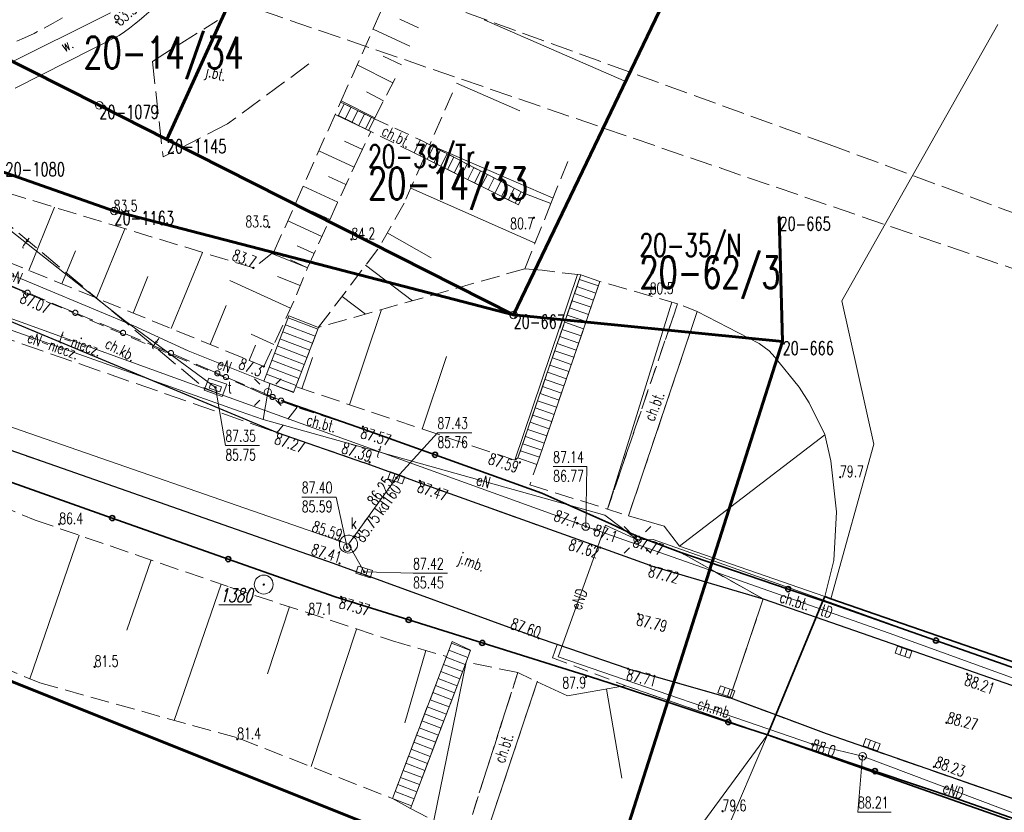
# Model space of a CAD drawing. Header units: metres. Extents: x 7505752 to 7507120, y 5839999 to 5840598.
# Tile 8 of 35: x 7506075 to 7506140, y 5840383 to 5840436. Entities that reach past the tile are written whole.
import ezdxf
from ezdxf.enums import TextEntityAlignment as Align

# ---------------------------------------------------------------- set-up
doc = ezdxf.new("R2010")
doc.units = ezdxf.units.M
doc.header["$MEASUREMENT"] = 0
for name, pattern in [('2_1', [0]), ('2_14', [1, -1]), ('2_OTKC', [1.5, 1, -0.5]), ('2_OTKJ', [2, 1.5, -0.5]), ('2_OTKK', [0]), ('2_OTKM', [0]), ('2_OTKR', [0]), ('2_OTKS', [0]), ('2_OTKSG', [0]), ('2_OTRK', [1.75, 1.25, -0.5]), ('2_OTRKG', [1.75, 1.25, -0.5]), ('2_OTRU', [0]), ('2_OTRUG', [0]), ('2_OTWP', [0]), ('4_SUEP_A', [0]), ('4_SUKP', [0]), ('4_SUPK', [0]), ('4_SUPP_P', [2, 1.5, -0.5]), ('4_SUTP_A', [0]), ('GDE', [0]), ('GUZ', [1, 0.5, -0.5])]:
    doc.linetypes.add(name, pattern=pattern)
doc.layers.get('0').update_dxf_attribs({"color": 250, "linetype": 'CONTINUOUS', "lineweight": 100})
for name, color, linetype, lineweight in [('Dzialki', 7, 'GDE', 18), ('Numery_dzialek', 7, 'CONTINUOUS', 20), ('Numery_punktow', 7, 'CONTINUOUS', 9), ('OTK_E_T_0', 7, 'CONTINUOUS', 0), ('OTK_E_T_1', 7, 'CONTINUOUS', 0), ('OTK_E_T_4', 7, 'CONTINUOUS', 0), ('OTK_L_0', 7, '2_OTKJ', 18), ('OTK_L_1', 7, '2_OTKK', 25), ('OTK_L_11', 7, 'CONTINUOUS', 18), ('OTK_L_2', 7, '2_OTKC', 18), ('OTK_L_5', 7, 'CONTINUOUS', 18), ('OTK_L_6', 7, '2_OTKS', 18), ('OTK_L_7', 7, '2_OTKM', 35), ('OTO_L_0', 7, 'CONTINUOUS', 35), ('OTR_L_0', 7, '2_OTRU', 18), ('OTR_L_1', 7, '2_OTRK', 18), ('OTR_T_0', 7, 'CONTINUOUS', 18), ('OTR_T_1', 7, 'CONTINUOUS', 18), ('Punkty', 7, 'CONTINUOUS', 18), ('SUE_T_3', 7, 'CONTINUOUS', 18), ('SUEP_E_T_0', 1, 'CONTINUOUS', 0), ('SUEP_L_0', 1, '4_SUEP_A', 18), ('SUER_T_0', 1, 'CONTINUOUS', 18), ('SUP_E_T_1', 7, 'CONTINUOUS', 0), ('SUP_L_1', 7, '4_SUPK', 18), ('SUP_T_0', 7, 'CONTINUOUS', 18), ('SUP_T_4', 7, 'CONTINUOUS', 18), ('SZNPS_T_0', 4, 'CONTINUOUS', 18)]:
    doc.layers.add(name, color=color, linetype=linetype, lineweight=lineweight)
for name, color, linetype, lineweight, true_color in [('Numery_uzytkow', 7, 'CONTINUOUS', 15, 0x008000), ('OTW_L_0', 7, '2_OTWP', 18, 0x59d9ff), ('P_SUGP_L_0', 7, '4_SUPP_P', 18, 0xbfbf00), ('P_SUTP_L_0', 7, '4_SUPP_P', 18, 0xff9100), ('SUK_T_1', 7, 'CONTINUOUS', 18, 0x803300), ('SUKP_E_T_0', 7, 'CONTINUOUS', 0, 0x803300), ('SUKP_L_0', 7, '4_SUKP', 18, 0x803300), ('SUKR_T_0', 7, 'CONTINUOUS', 18, 0x803300), ('SUTP_E_T_0', 7, 'CONTINUOUS', 0, 0xff9100), ('SUTP_L_0', 7, '4_SUTP_A', 18, 0xff9100), ('SUTR_T_0', 7, 'CONTINUOUS', 18, 0xff9100), ('SZNPS_T_3', 7, 'CONTINUOUS', 18, 0xff2bff), ('Uzytki', 7, 'GUZ', 18, 0x008000)]:
    doc.layers.add(name, color=color, linetype=linetype, lineweight=lineweight, true_color=true_color)
doc.styles.get("Standard").update_dxf_attribs({"font": 'Simplex.SHX', "width": 0.75})

# ---------------------------------------------------------------- blocks, each defined once
blk = doc.blocks.new('GRO')
at = {"linetype": 'Continuous'}
blk.add_circle((0, 0), 0.045, dxfattribs=at)
blk = doc.blocks.new('GRT')
at = {"linetype": 'Continuous'}
blk.add_circle((0, 0), 0.25, dxfattribs=at)
blk = doc.blocks.new('2_OTRN')
at = {"linetype": 'Continuous'}
blk.add_circle((0, 0), 0.045, dxfattribs=at)
blk = doc.blocks.new('2_OTRS')
at = {"linetype": 'Continuous'}
blk.add_circle((0, 0), 0.045, dxfattribs=at)
blk = doc.blocks.new('4_SUEO_W')
at = {"linetype": 'Continuous'}
for p, q in [((-0.53035, 0.53035), (-0.8839, 0.8839)), ((0.53035, 0.53035), (0.8839, 0.8839)), ((-0.53035, -0.53035), (-0.8839, -0.8839)), ((0.53035, -0.53035), (0.8839, -0.8839))]:
    blk.add_line(p, q, dxfattribs=at)
blk.add_circle((0, 0), 0.025, dxfattribs=at)
blk = doc.blocks.new('4_SUPP')
at = {"linetype": 'Continuous'}
blk.add_circle((0, 0), 0.25, dxfattribs=at)
blk = doc.blocks.new('4_SUPS')
at = {"linetype": 'Continuous'}
blk.add_circle((0, 0), 0.0625, dxfattribs=at)
blk = doc.blocks.new('4_SUKK')
at = {"linetype": 'Continuous'}
for p, q in [((-0.5, -0.25), (-0.5, 0.25)), ((-0.5, 0.25), (0.5, 0.25)), ((-0.175, 0.25), (-0.175, -0.25)), ((0.175, 0.25), (0.175, -0.25)), ((0.5, 0.25), (0.5, -0.25)), ((0.5, -0.25), (-0.5, -0.25))]:
    blk.add_line(p, q, dxfattribs=at)
blk = doc.blocks.new('4_SUPK')
at = {"linetype": 'Continuous'}
blk.add_circle((0, 0), 0.25, dxfattribs=at)
blk = doc.blocks.new('4_SUPW')
at = {"linetype": 'Continuous'}
blk.add_circle((0, 0), 0.25, dxfattribs=at)
blk = doc.blocks.new('4_SUPW_B')
at = {"linetype": 'Continuous'}
for p, q in [((0.375, 0.175), (-0.375, 0.175)), ((-0.375, 0.175), (-0.375, -0.175)), ((0.375, -0.175), (0.375, 0.175)), ((-0.375, -0.175), (0.375, -0.175))]:
    blk.add_line(p, q, dxfattribs=at)
blk = doc.blocks.new('OSP')
at = {"linetype": 'Continuous'}
for radius in [0.625, 0.045]:
    blk.add_circle((0, 0), radius, dxfattribs=at)

msp = doc.modelspace()

# ---------------------------------------------------------------- linework, layer by layer
at = {"layer": 'Dzialki', "color": 3, "lineweight": 60}
for p, q in [((7506166.37, 5840539.39), (7506107.43, 5840416.36)), ((7506101.93, 5840466.2), (7506084.5, 5840427.97)), ((7505968.28, 5840462.83), (7506081.03, 5840423.23)), ((7506106.97, 5840379.02), (7505946.58, 5840443.14)), ((7506069.32, 5840435.66), (7506080.03, 5840430.23)), ((7506080.03, 5840430.23), (7506084.5, 5840427.97)), ((7506084.5, 5840427.97), (7506107.43, 5840416.36)), ((7506081.03, 5840423.23), (7506107.43, 5840416.36)), ((7506125.01, 5840422.84), (7506125.22, 5840414.61)), ((7506107.43, 5840416.36), (7506125.22, 5840414.61)), ((7506125.22, 5840414.61), (7506113.37, 5840377.4))]:
    msp.add_line(p, q, dxfattribs=at)
at = {"layer": 'OTK_L_0', "linetype": '2_OTKJ'}
for p, q in [((7506083.547, 5840433.14), (7506087.859, 5840435.84)), ((7506083.547, 5840433.14), (7506084.252, 5840426.813)), ((7506093.9, 5840432.972), (7506088.517, 5840429.004)), ((7506091.8, 5840408.57), (7506041.97, 5840429.41)), ((7506088.517, 5840429.004), (7506084.252, 5840426.813)), ((7506040.91, 5840426.29), (7506091.8, 5840408.57)), ((7506095.521, 5840399.918), (7506066.065, 5840410.234)), ((7506097.514, 5840406.603), (7506091.8, 5840408.57)), ((7506100.843, 5840405.376), (7506097.514, 5840406.603)), ((7506113.166, 5840400.962), (7506100.843, 5840405.376)), ((7506116.465, 5840399.785), (7506113.166, 5840400.962)), ((7506109.087, 5840394.963), (7506095.521, 5840399.918)), ((7506116.465, 5840399.785), (7506123.941, 5840397.567)), ((7506121.737, 5840391.021), (7506123.941, 5840397.567)), ((7506123.941, 5840397.567), (7506127.442, 5840396.35)), ((7506127.442, 5840396.35), (7506124.77, 5840389.888)), ((7506127.442, 5840396.35), (7506146.129, 5840389.851)), ((7506110.311, 5840394.546), (7506109.087, 5840394.963)), ((7506115.012, 5840392.944), (7506110.311, 5840394.546)), ((7506115.012, 5840392.944), (7506121.737, 5840391.021)), ((7506124.77, 5840389.888), (7506121.737, 5840391.021)), ((7506128.125, 5840388.635), (7506124.77, 5840389.888)), ((7506153.129, 5840379.919), (7506128.125, 5840388.635))]:
    msp.add_line(p, q, dxfattribs=at)
at = {"layer": 'OTK_L_0', "linetype": '2_14'}
msp.add_line((7506123.941, 5840397.567), (7506121.737, 5840391.021), dxfattribs=at)
at = {"layer": 'OTK_L_0', "linetype": '2_OTKJ'}
msp.add_arc((7506066.379, 5840454.075), 21.25, 271.16287, 301.87478, dxfattribs=at)
at = {"layer": 'OTK_L_1', "linetype": '2_OTKK'}
for p, q in [((7506041.97, 5840429.41), (7506091.8, 5840408.57)), ((7506095.521, 5840399.918), (7506066.065, 5840410.234)), ((7506091.8, 5840408.57), (7506097.514, 5840406.603)), ((7506100.843, 5840405.376), (7506097.514, 5840406.603)), ((7506113.166, 5840400.962), (7506100.843, 5840405.376)), ((7506116.465, 5840399.785), (7506113.166, 5840400.962)), ((7506109.087, 5840394.963), (7506095.521, 5840399.918)), ((7506116.465, 5840399.785), (7506123.941, 5840397.567)), ((7506123.941, 5840397.567), (7506127.442, 5840396.35)), ((7506127.442, 5840396.35), (7506146.129, 5840389.851)), ((7506110.311, 5840394.546), (7506109.087, 5840394.963)), ((7506115.012, 5840392.944), (7506110.311, 5840394.546)), ((7506115.012, 5840392.944), (7506121.737, 5840391.021)), ((7506124.77, 5840389.888), (7506121.737, 5840391.021)), ((7506128.125, 5840388.635), (7506124.77, 5840389.888)), ((7506153.129, 5840379.919), (7506128.125, 5840388.635))]:
    msp.add_line(p, q, dxfattribs=at)
at = {"layer": 'OTK_L_11', "linetype": '2_OTKJ'}
for p, q in [((7506075.136, 5840417.897), (7506072.284, 5840419.098)), ((7506078.295, 5840416.567), (7506075.443, 5840417.768)), ((7506081.454, 5840415.236), (7506078.602, 5840416.437)), ((7506084.613, 5840413.906), (7506081.761, 5840415.107)), ((7506087.822, 5840412.507), (7506084.935, 5840413.768)), ((7506088.254, 5840412.318), (7506087.864, 5840412.489)), ((7506091.472, 5840410.941), (7506088.576, 5840412.179)), ((7506091.904, 5840410.757), (7506091.514, 5840410.923))]:
    msp.add_line(p, q, dxfattribs=at)
for centre in [(7506075.29, 5840417.832), (7506078.449, 5840416.502), (7506081.608, 5840415.172), (7506084.77, 5840413.84), (7506084.77, 5840413.84), (7506087.843, 5840412.498), (7506088.41, 5840412.25), (7506088.41, 5840412.25), (7506091.493, 5840410.932), (7506092.06, 5840410.69)]:
    msp.add_circle(centre, 0.17, dxfattribs=at)
at = {"layer": 'OTK_L_2', "linetype": '2_OTKC'}
for p, q in [((7506075.01, 5840417.9), (7506043.61, 5840431.14)), ((7506041.97, 5840429.41), (7506091.8, 5840408.57)), ((7506098.226, 5840429.342), (7506097.841, 5840428.569)), ((7506098.226, 5840429.342), (7506101.256, 5840427.943)), ((7506097.99, 5840428.495), (7506097.841, 5840428.569)), ((7506100.852, 5840427.09), (7506097.99, 5840428.495)), ((7506101.256, 5840427.943), (7506100.852, 5840427.09)), ((7506089.97, 5840411.53), (7506075.01, 5840417.9)), ((7506118.284, 5840417.1), (7506113.648, 5840403.516)), ((7506119.578, 5840416.589), (7506118.284, 5840417.1)), ((7506115.032, 5840403.055), (7506119.578, 5840416.589)), ((7506090.92, 5840411.1), (7506089.97, 5840411.53)), ((7506093.11, 5840410.25), (7506090.92, 5840411.1)), ((7506093.11, 5840410.25), (7506091.8, 5840408.57)), ((7506097.068, 5840408.96), (7506093.11, 5840410.25)), ((7506109.3, 5840404.576), (7506097.068, 5840408.96)), ((7506091.8, 5840408.57), (7506097.514, 5840406.603)), ((7506100.843, 5840405.376), (7506097.514, 5840406.603)), ((7506113.166, 5840400.962), (7506100.843, 5840405.376)), ((7506113.875, 5840402.537), (7506109.3, 5840404.576)), ((7506113.648, 5840403.516), (7506115.032, 5840403.055)), ((7506113.875, 5840402.537), (7506115.491, 5840401.759)), ((7506115.491, 5840401.759), (7506118.499, 5840400.629)), ((7506116.465, 5840399.785), (7506113.166, 5840400.962)), ((7506127.891, 5840397.435), (7506118.499, 5840400.629)), ((7506123.941, 5840397.567), (7506118.499, 5840400.629)), ((7506116.465, 5840399.785), (7506123.941, 5840397.567)), ((7506123.941, 5840397.567), (7506127.442, 5840396.35)), ((7506127.442, 5840396.35), (7506127.891, 5840397.435)), ((7506127.891, 5840397.435), (7506128.294, 5840397.298)), ((7506128.294, 5840397.298), (7506146.772, 5840390.806)), ((7506127.442, 5840396.35), (7506146.129, 5840389.851)), ((7506110.311, 5840394.546), (7506110.017, 5840393.679)), ((7506115.012, 5840392.944), (7506110.311, 5840394.546)), ((7506110.017, 5840393.679), (7506114.86, 5840391.823)), ((7506104.708, 5840383.301), (7506107.713, 5840392.693)), ((7506107.713, 5840392.693), (7506108.998, 5840392.082)), ((7506115.012, 5840392.944), (7506121.737, 5840391.021)), ((7506108.998, 5840392.082), (7506105.932, 5840382.889)), ((7506124.224, 5840388.568), (7506114.86, 5840391.823)), ((7506124.77, 5840389.888), (7506121.737, 5840391.021)), ((7506124.77, 5840389.888), (7506124.224, 5840388.568)), ((7506128.125, 5840388.635), (7506124.77, 5840389.888)), ((7506124.224, 5840388.568), (7506136.976, 5840384.267)), ((7506153.129, 5840379.919), (7506128.125, 5840388.635)), ((7506136.976, 5840384.267), (7506188.129, 5840366.342))]:
    msp.add_line(p, q, dxfattribs=at)
at = {"layer": 'OTK_L_2', "linetype": '2_14'}
msp.add_line((7506118.499, 5840400.629), (7506123.941, 5840397.567), dxfattribs=at)
at = {"layer": 'OTK_L_5', "linetype": '2_OTKR'}
for p, q in [((7506080.77, 5840436.36), (7506073.66, 5840432.8)), ((7506074.46, 5840431.37), (7506081.35, 5840434.85))]:
    msp.add_line(p, q, dxfattribs=at)
msp.add_arc((7506070.353, 5840450.812), 19.383, 304.56391, 343.72503, dxfattribs=at)
at = {"layer": 'OTK_L_6', "linetype": '2_1'}
for p, q in [((7506096.24, 5840430.33), (7506095.855, 5840429.557)), ((7506096.687, 5840430.107), (7506096.303, 5840429.335)), ((7506097.135, 5840429.885), (7506096.75, 5840429.112)), ((7506097.583, 5840429.662), (7506097.198, 5840428.889)), ((7506098.03, 5840429.439), (7506097.646, 5840428.666)), ((7506101.701, 5840427.714), (7506101.272, 5840426.88)), ((7506102.145, 5840427.485), (7506101.719, 5840426.657)), ((7506102.59, 5840427.256), (7506102.166, 5840426.433)), ((7506103.034, 5840427.028), (7506102.614, 5840426.21)), ((7506103.479, 5840426.799), (7506103.061, 5840425.987)), ((7506103.924, 5840426.57), (7506103.509, 5840425.763)), ((7506104.368, 5840426.341), (7506103.956, 5840425.54)), ((7506104.813, 5840426.112), (7506104.403, 5840425.317)), ((7506105.257, 5840425.884), (7506104.851, 5840425.093)), ((7506105.702, 5840425.655), (7506105.298, 5840424.87)), ((7506106.147, 5840425.426), (7506105.746, 5840424.647)), ((7506106.591, 5840425.197), (7506106.193, 5840424.423)), ((7506107.036, 5840424.969), (7506106.64, 5840424.2)), ((7506107.48, 5840424.74), (7506107.088, 5840423.977)), ((7506107.925, 5840424.511), (7506107.535, 5840423.753)), ((7506111.79, 5840418.715), (7506113.043, 5840418.284)), ((7506111.627, 5840418.242), (7506112.88, 5840417.811)), ((7506111.465, 5840417.769), (7506112.718, 5840417.338)), ((7506111.139, 5840416.824), (7506112.392, 5840416.393)), ((7506111.302, 5840417.297), (7506112.555, 5840416.866)), ((7506092.521, 5840416.172), (7506094.487, 5840415.418)), ((7506110.977, 5840416.351), (7506112.229, 5840415.92)), ((7506092.342, 5840415.705), (7506094.308, 5840414.951)), ((7506110.814, 5840415.878), (7506112.067, 5840415.447)), ((7506091.984, 5840414.771), (7506093.951, 5840414.018)), ((7506092.163, 5840415.238), (7506094.129, 5840414.484)), ((7506110.489, 5840414.933), (7506111.741, 5840414.502)), ((7506110.651, 5840415.405), (7506111.904, 5840414.974)), ((7506091.805, 5840414.304), (7506093.772, 5840413.551)), ((7506110.326, 5840414.46), (7506111.579, 5840414.029)), ((7506091.626, 5840413.838), (7506093.593, 5840413.084)), ((7506110.001, 5840413.514), (7506111.253, 5840413.083)), ((7506110.163, 5840413.987), (7506111.416, 5840413.556)), ((7506091.268, 5840412.904), (7506093.235, 5840412.15)), ((7506091.447, 5840413.371), (7506093.414, 5840412.617)), ((7506109.838, 5840413.041), (7506111.09, 5840412.611)), ((7506091.089, 5840412.437), (7506093.056, 5840411.683)), ((7506109.676, 5840412.568), (7506110.928, 5840412.138)), ((7506090.916, 5840411.968), (7506092.89, 5840411.243)), ((7506109.35, 5840411.623), (7506110.602, 5840411.192)), ((7506109.513, 5840412.096), (7506110.765, 5840411.665)), ((7506109.188, 5840411.15), (7506110.439, 5840410.719)), ((7506108.862, 5840410.204), (7506110.114, 5840409.774)), ((7506109.025, 5840410.677), (7506110.277, 5840410.247)), ((7506108.7, 5840409.732), (7506109.951, 5840409.301)), ((7506108.537, 5840409.259), (7506109.788, 5840408.828)), ((7506108.212, 5840408.313), (7506109.463, 5840407.883)), ((7506108.374, 5840408.786), (7506109.626, 5840408.356)), ((7506108.049, 5840407.84), (7506109.3, 5840407.41)), ((7506107.886, 5840407.368), (7506109.138, 5840406.937)), ((7506107.724, 5840406.895), (7506108.974, 5840406.465)), ((7506103.325, 5840394.637), (7506104.589, 5840394.162)), ((7506103.149, 5840394.169), (7506104.413, 5840393.694)), ((7506102.973, 5840393.702), (7506104.234, 5840393.222)), ((7506102.618, 5840392.767), (7506103.879, 5840392.287)), ((7506102.795, 5840393.234), (7506104.057, 5840392.755)), ((7506102.44, 5840392.299), (7506103.702, 5840391.82)), ((7506102.085, 5840391.365), (7506103.347, 5840390.885)), ((7506102.262, 5840391.832), (7506103.524, 5840391.352)), ((7506101.907, 5840390.897), (7506103.169, 5840390.418)), ((7506101.729, 5840390.43), (7506102.992, 5840389.95)), ((7506101.374, 5840389.495), (7506102.637, 5840389.015)), ((7506101.552, 5840389.962), (7506102.814, 5840389.483)), ((7506101.197, 5840389.028), (7506102.459, 5840388.548)), ((7506100.841, 5840388.093), (7506102.104, 5840387.613)), ((7506101.019, 5840388.56), (7506102.282, 5840388.08)), ((7506100.664, 5840387.625), (7506101.927, 5840387.146)), ((7506100.486, 5840387.158), (7506101.749, 5840386.678)), ((7506100.131, 5840386.223), (7506101.394, 5840385.743)), ((7506100.308, 5840386.691), (7506101.572, 5840386.211)), ((7506099.953, 5840385.756), (7506101.217, 5840385.276)), ((7506099.598, 5840384.821), (7506100.862, 5840384.341)), ((7506099.776, 5840385.289), (7506101.039, 5840384.808)), ((7506099.42, 5840384.354), (7506100.684, 5840383.874))]:
    msp.add_line(p, q, dxfattribs=at)
at = {"layer": 'OTK_L_6', "linetype": '2_OTKS'}
for p, q in [((7506095.855, 5840429.557), (7506096.24, 5840430.33)), ((7506097.841, 5840428.569), (7506095.855, 5840429.557)), ((7506098.226, 5840429.342), (7506097.841, 5840428.569)), ((7506100.852, 5840427.09), (7506101.256, 5840427.943)), ((7506101.515, 5840426.758), (7506100.852, 5840427.09)), ((7506107.767, 5840423.637), (7506101.515, 5840426.758)), ((7506108.122, 5840424.41), (7506107.767, 5840423.637)), ((7506113.143, 5840418.574), (7506111.89, 5840419.006)), ((7506109.144, 5840406.955), (7506113.143, 5840418.574)), ((7506094.532, 5840415.534), (7506092.566, 5840416.29)), ((7506093.029, 5840411.613), (7506094.532, 5840415.534)), ((7506090.916, 5840411.968), (7506092.881, 5840411.222)), ((7506092.881, 5840411.222), (7506093.029, 5840411.613)), ((7506108.974, 5840406.463), (7506109.144, 5840406.955)), ((7506107.724, 5840406.895), (7506108.974, 5840406.463)), ((7506103.368, 5840394.753), (7506104.592, 5840394.171)), ((7506104.592, 5840394.171), (7506104.298, 5840393.389)), ((7506104.298, 5840393.389), (7506100.615, 5840383.692)), ((7506100.615, 5840383.692), (7506099.42, 5840384.354))]:
    msp.add_line(p, q, dxfattribs=at)
at = {"layer": 'OTK_L_6', "linetype": '2_OTKSG'}
for p, q in [((7506096.24, 5840430.33), (7506098.226, 5840429.342)), ((7506101.256, 5840427.943), (7506101.892, 5840427.615)), ((7506101.892, 5840427.615), (7506108.122, 5840424.41)), ((7506111.89, 5840419.006), (7506107.724, 5840406.895)), ((7506092.566, 5840416.29), (7506091.063, 5840412.369)), ((7506091.063, 5840412.369), (7506090.916, 5840411.968)), ((7506102.995, 5840393.76), (7506103.368, 5840394.753)), ((7506099.42, 5840384.354), (7506102.995, 5840393.76))]:
    msp.add_line(p, q, dxfattribs=at)
at = {"layer": 'OTK_L_6', "linetype": '2_1'}
msp.add_point((7506101.256, 5840427.943), dxfattribs=at)
at = {"layer": 'OTK_L_7', "linetype": '2_OTKM'}
for p, q in [((7506127.891, 5840397.435), (7506127.442, 5840396.35)), ((7506128.011, 5840397.726), (7506127.891, 5840397.435)), ((7506128.011, 5840397.726), (7506128.421, 5840397.583)), ((7506128.421, 5840397.583), (7506152.584, 5840389.186)), ((7506127.442, 5840396.35), (7506124.77, 5840389.888)), ((7506124.77, 5840389.888), (7506124.224, 5840388.568)), ((7506140.326, 5840382.91), (7506124.224, 5840388.568))]:
    msp.add_line(p, q, dxfattribs=at)
at = {"layer": 'OTO_L_0'}
for p, q in [((7506097.068, 5840408.96), (7506092.06, 5840410.69)), ((7506102.24, 5840407.106), (7506097.068, 5840408.96)), ((7506109.3, 5840404.576), (7506102.24, 5840407.106)), ((7506080.887, 5840402.917), (7506073.207, 5840405.634)), ((7506113.875, 5840402.537), (7506109.3, 5840404.576)), ((7506088.566, 5840400.2), (7506080.887, 5840402.917)), ((7506113.875, 5840402.537), (7506115.491, 5840401.759)), ((7506115.491, 5840401.759), (7506118.499, 5840400.629)), ((7506118.499, 5840400.629), (7506125.6, 5840398.214)), ((7506095.636, 5840397.699), (7506088.566, 5840400.2)), ((7506125.6, 5840398.214), (7506127.891, 5840397.435)), ((7506100.497, 5840396.178), (7506095.636, 5840397.699)), ((7506127.891, 5840397.435), (7506128.294, 5840397.298)), ((7506128.294, 5840397.298), (7506135.37, 5840394.812)), ((7506105.358, 5840394.656), (7506100.497, 5840396.178)), ((7506112.516, 5840392.416), (7506105.358, 5840394.656)), ((7506135.37, 5840394.812), (7506141.071, 5840392.809)), ((7506112.516, 5840392.416), (7506114.507, 5840391.762)), ((7506114.507, 5840391.762), (7506121.632, 5840389.42)), ((7506121.632, 5840389.42), (7506124.224, 5840388.568)), ((7506124.224, 5840388.568), (7506131.331, 5840386.171)), ((7506131.331, 5840386.171), (7506136.976, 5840384.267)), ((7506136.976, 5840384.267), (7506144.054, 5840381.786))]:
    msp.add_line(p, q, dxfattribs=at)
for centre in [(7506102.24, 5840407.106), (7506080.887, 5840402.917), (7506088.566, 5840400.2), (7506125.6, 5840398.214), (7506100.497, 5840396.178), (7506105.358, 5840394.656), (7506135.37, 5840394.812), (7506121.632, 5840389.42), (7506131.331, 5840386.171)]:
    msp.add_circle(centre, 0.17, dxfattribs=at)
at = {"layer": 'OTR_L_0', "linetype": '2_OTRU'}
for p, q in [((7506119.578, 5840416.589), (7506115.032, 5840403.055)), ((7506123.683, 5840414.478), (7506119.578, 5840416.589)), ((7506124.337, 5840413.992), (7506123.683, 5840414.478)), ((7506124.72, 5840413.565), (7506124.337, 5840413.992)), ((7506126.324, 5840411.586), (7506124.72, 5840413.565)), ((7506126.991, 5840410.55), (7506126.324, 5840411.586)), ((7506128.016, 5840408.457), (7506126.991, 5840410.55)), ((7506128.418, 5840406.71), (7506128.016, 5840408.457)), ((7506128.792, 5840403.322), (7506128.418, 5840406.71)), ((7506128.614, 5840400.12), (7506128.792, 5840403.322)), ((7506118.406, 5840401.059), (7506128.011, 5840397.726)), ((7506128.011, 5840397.726), (7506128.614, 5840400.12)), ((7506108.998, 5840392.082), (7506105.932, 5840382.889)), ((7506124.224, 5840388.568), (7506114.86, 5840391.823)), ((7506119.707, 5840382.416), (7506124.224, 5840388.568))]:
    msp.add_line(p, q, dxfattribs=at)
at = {"layer": 'OTR_L_0', "linetype": '2_1'}
for p, q in [((7506118.406, 5840401.059), (7506128.026, 5840408.415)), ((7506113.57, 5840391.6), (7506114.585, 5840385.716))]:
    msp.add_line(p, q, dxfattribs=at)
at = {"layer": 'OTR_L_0', "linetype": '2_OTRUG'}
for p, q in [((7506115.032, 5840403.055), (7506117.387, 5840402.392)), ((7506117.387, 5840402.392), (7506118.406, 5840401.059)), ((7506110.994, 5840391.156), (7506108.998, 5840392.082)), ((7506114.507, 5840391.762), (7506110.994, 5840391.156)), ((7506114.86, 5840391.823), (7506114.507, 5840391.762))]:
    msp.add_line(p, q, dxfattribs=at)
at = {"layer": 'OTR_L_0', "linetype": '2_1'}
msp.add_point((7506108.998, 5840392.082), dxfattribs=at)
at = {"layer": 'OTR_L_1', "linetype": '2_OTRK'}
for p, q in [((7506095.996, 5840430.448), (7506100.498, 5840440.569)), ((7506091.586, 5840420.534), (7506095.996, 5840430.448)), ((7506096.24, 5840430.33), (7506095.855, 5840429.557)), ((7506098.226, 5840429.342), (7506096.24, 5840430.33)), ((7506095.855, 5840429.557), (7506097.841, 5840428.569)), ((7506097.841, 5840428.569), (7506097.99, 5840428.495)), ((7506108.122, 5840424.41), (7506101.892, 5840427.615)), ((7506101.515, 5840426.758), (7506107.767, 5840423.637)), ((7506109.904, 5840423.732), (7506111.106, 5840426.741)), ((7506090.23, 5840419.47), (7506071.83, 5840425.09)), ((7506107.767, 5840423.637), (7506108.122, 5840424.41)), ((7506108.177, 5840419.41), (7506109.904, 5840423.732)), ((7506091.586, 5840420.534), (7506090.23, 5840419.47)), ((7506093.804, 5840419.479), (7506091.586, 5840420.534)), ((7506108.177, 5840419.41), (7506094.532, 5840415.534)), ((7506108.177, 5840419.41), (7506109.317, 5840419.318)), ((7506111.89, 5840419.006), (7506109.317, 5840419.318)), ((7506111.89, 5840419.006), (7506107.724, 5840406.895)), ((7506113.143, 5840418.574), (7506109.144, 5840406.955)), ((7506118.284, 5840417.1), (7506113.143, 5840418.574)), ((7506113.648, 5840403.516), (7506118.284, 5840417.1)), ((7506094.532, 5840415.534), (7506093.029, 5840411.613)), ((7506109.144, 5840406.955), (7506108.506, 5840405.11)), ((7506107.724, 5840406.895), (7506107.525, 5840406.743)), ((7506057.277, 5840399.811), (7506076.094, 5840392.012)), ((7506099.42, 5840384.354), (7506102.995, 5840393.76)), ((7506104.298, 5840393.389), (7506100.615, 5840383.692)), ((7506104.708, 5840383.301), (7506107.713, 5840392.693)), ((7506076.094, 5840392.012), (7506089.361, 5840388.314)), ((7506089.361, 5840388.314), (7506099.42, 5840384.354)), ((7506100.615, 5840383.692), (7506104.249, 5840381.837))]:
    msp.add_line(p, q, dxfattribs=at)
at = {"layer": 'OTR_L_1', "linetype": '2_1'}
for p, q in [((7506101.148, 5840435.365), (7506099.918, 5840435.933)), ((7506105.479, 5840435.881), (7506114.75, 5840431.855)), ((7506100.58, 5840434.136), (7506098.138, 5840435.264)), ((7506100.015, 5840432.915), (7506098.804, 5840433.475)), ((7506099.442, 5840431.709), (7506097.094, 5840432.915)), ((7506103.659, 5840431.691), (7506107.849, 5840429.871)), ((7506098.839, 5840430.535), (7506097.698, 5840431.121)), ((7506098.253, 5840429.394), (7506096.034, 5840430.533)), ((7506097.99, 5840428.495), (7506095.626, 5840429.615)), ((7506097.431, 5840427.313), (7506096.262, 5840427.866)), ((7506096.882, 5840426.143), (7506094.558, 5840427.216)), ((7506101.892, 5840427.615), (7506110.043, 5840424.081)), ((7506096.345, 5840424.981), (7506095.192, 5840425.514)), ((7506095.812, 5840423.828), (7506093.522, 5840424.886)), ((7506100.629, 5840424.748), (7506108.859, 5840421.119)), ((7506075.365, 5840419.303), (7506077.074, 5840423.488)), ((7506094.758, 5840421.545), (7506092.5, 5840422.588)), ((7506095.283, 5840422.683), (7506094.146, 5840423.208)), ((7506079.856, 5840417.469), (7506081.733, 5840422.065)), ((7506099.071, 5840421.787), (7506101.983, 5840420.132)), ((7506094.237, 5840420.416), (7506093.116, 5840420.934)), ((7506077.558, 5840418.408), (7506078.453, 5840420.6)), ((7506084.788, 5840415.454), (7506086.85, 5840420.502)), ((7506093.804, 5840419.479), (7506091.45, 5840420.427)), ((7506097.648, 5840419.643), (7506100.741, 5840417.298)), ((7506082.264, 5840416.485), (7506083.248, 5840418.894)), ((7506093.33, 5840418.302), (7506091.814, 5840418.912)), ((7506107.525, 5840406.743), (7506111.653, 5840419.034)), ((7506092.679, 5840416.803), (7506088.667, 5840418.635)), ((7506096.09, 5840417.589), (7506097.636, 5840416.416)), ((7506087.366, 5840414.401), (7506088.419, 5840416.979)), ((7506096.586, 5840410.418), (7506098.703, 5840416.719)), ((7506113.648, 5840403.516), (7506117.895, 5840417.212)), ((7506091.581, 5840414.397), (7506090.074, 5840415.085)), ((7506089.944, 5840413.348), (7506090.359, 5840414.364)), ((7506093.436, 5840411.476), (7506094.132, 5840413.547)), ((7506101.379, 5840408.808), (7506102.989, 5840413.601)), ((7506078.707, 5840401.779), (7506075.437, 5840392.284)), ((7506083.455, 5840400.144), (7506081.855, 5840395.498)), ((7506088.101, 5840398.543), (7506084.996, 5840389.531)), ((7506092.624, 5840397.04), (7506091.16, 5840392.611)), ((7506097.053, 5840395.576), (7506094.043, 5840386.471)), ((7506101.631, 5840394.154), (7506100.246, 5840389.364)), ((7506104.298, 5840393.389), (7506102.16, 5840382.903))]:
    msp.add_line(p, q, dxfattribs=at)
at = {"layer": 'OTR_L_1', "linetype": '2_OTRKG'}
for p, q in [((7506098.226, 5840429.342), (7506099.607, 5840432.032)), ((7506103.385, 5840431.058), (7506101.892, 5840427.615)), ((7506097.085, 5840426.583), (7506097.99, 5840428.495)), ((7506093.804, 5840419.479), (7506097.085, 5840426.583)), ((7506101.515, 5840426.758), (7506100.195, 5840423.765)), ((7506100.195, 5840423.765), (7506098.466, 5840420.722)), ((7506098.466, 5840420.722), (7506094.532, 5840415.534)), ((7506072.19, 5840420.6), (7506090.92, 5840412.95)), ((7506093.08, 5840417.68), (7506093.804, 5840419.479)), ((7506090.92, 5840412.95), (7506093.08, 5840417.68)), ((7506107.525, 5840406.743), (7506093.029, 5840411.613)), ((7506060.382, 5840409.144), (7506075.798, 5840402.781)), ((7506108.506, 5840405.11), (7506113.648, 5840403.516)), ((7506075.798, 5840402.781), (7506088.661, 5840398.35)), ((7506088.661, 5840398.35), (7506099.417, 5840394.795)), ((7506099.417, 5840394.795), (7506102.995, 5840393.76)), ((7506107.713, 5840392.693), (7506104.298, 5840393.389))]:
    msp.add_line(p, q, dxfattribs=at)
at = {"layer": 'OTR_L_1', "linetype": '2_14'}
for p, q in [((7506095.996, 5840430.448), (7506096.24, 5840430.33)), ((7506108.122, 5840424.41), (7506109.904, 5840423.732))]:
    msp.add_line(p, q, dxfattribs=at)
at = {"layer": 'OTR_L_1', "linetype": '2_1'}
msp.add_point((7506094.532, 5840415.534), dxfattribs=at)
at = {"layer": 'OTW_L_0', "linetype": '2_OTWP'}
for p, q in [((7506139.453, 5840435.574), (7506129.138, 5840417.291)), ((7506129.138, 5840417.291), (7506131.259, 5840407.811)), ((7506131.259, 5840407.811), (7506128.421, 5840397.583)), ((7506121.304, 5840381.722), (7506124.224, 5840388.568))]:
    msp.add_line(p, q, dxfattribs=at)
at = {"layer": 'OTW_L_0', "linetype": '2_14'}
for p, q in [((7506128.421, 5840397.583), (7506152.584, 5840389.186)), ((7506140.326, 5840382.91), (7506124.224, 5840388.568))]:
    msp.add_line(p, q, dxfattribs=at)
at = {"layer": 'P_SUGP_L_0', "linetype": '4_SUPP_P'}
for p, q in [((7506026.446, 5840458.593), (7506269.982, 5840374.94)), ((7506115.084, 5840432.443), (7506090.605, 5840441.33)), ((7506128.302, 5840427.644), (7506115.084, 5840432.443)), ((7506579.547, 5840259.784), (7506128.302, 5840427.644))]:
    msp.add_line(p, q, dxfattribs=at)
at = {"layer": 'P_SUTP_L_0', "linetype": '4_SUPP_P'}
for p, q in [((7506070.114, 5840425.61), (7506086.942, 5840411.555)), ((7506086.942, 5840411.555), (7506087.839, 5840411.183))]:
    msp.add_line(p, q, dxfattribs=at)
at = {"layer": 'SUEP_L_0', "linetype": '4_SUEP_A'}
for p, q in [((7506082.32, 5840415.63), (7506069.32, 5840421.06)), ((7506067.573, 5840417.696), (7506089.357, 5840409.975)), ((7506085.91, 5840413.98), (7506082.32, 5840415.63)), ((7506091.31, 5840411.82), (7506085.91, 5840413.98)), ((7506091.18, 5840411.25), (7506091.31, 5840411.82)), ((7506090.874, 5840409.437), (7506091.18, 5840411.25)), ((7506089.357, 5840409.975), (7506090.874, 5840409.437)), ((7506090.874, 5840409.437), (7506113.461, 5840403.114)), ((7506113.461, 5840403.114), (7506115.633, 5840401.479)), ((7506113.516, 5840402.445), (7506110.386, 5840393.732)), ((7506115.633, 5840401.479), (7506113.516, 5840402.445)), ((7506116.663, 5840401.507), (7506115.633, 5840401.479)), ((7506121.034, 5840399.947), (7506116.663, 5840401.507)), ((7506129.878, 5840396.809), (7506121.034, 5840399.947)), ((7506141.88, 5840392.472), (7506129.878, 5840396.809)), ((7506110.386, 5840393.732), (7506127.199, 5840387.949)), ((7506127.199, 5840387.949), (7506130.515, 5840387.152)), ((7506142.569, 5840382.616), (7506130.515, 5840387.152))]:
    msp.add_line(p, q, dxfattribs=at)
at = {"layer": 'SUER_T_0', "linetype": 'Continuous', "lineweight": 0}
for p, q in [((7506130.515, 5840387.152), (7506130.207, 5840383.466)), ((7506130.207, 5840383.466), (7506132.406, 5840383.466))]:
    msp.add_line(p, q, dxfattribs=at)
at = {"layer": 'SUKP_L_0', "linetype": '4_SUKP'}
for p, q in [((7506049.688, 5840417.45), (7506095.945, 5840401.392)), ((7506099.489, 5840405.312), (7506096.864, 5840401.682)), ((7506099.682, 5840405.578), (7506099.489, 5840405.312)), ((7506095.945, 5840401.392), (7506096.512, 5840401.196)), ((7506096.864, 5840401.682), (7506096.512, 5840401.196)), ((7506096.512, 5840401.196), (7506097.555, 5840399.353))]:
    msp.add_line(p, q, dxfattribs=at)
at = {"layer": 'SUKR_T_0', "linetype": 'Continuous', "lineweight": 0}
for p, q in [((7506099.682, 5840405.578), (7506102.395, 5840408.566)), ((7506102.395, 5840408.566), (7506104.675, 5840408.566)), ((7506093.429, 5840404.306), (7506095.709, 5840404.306)), ((7506096.434, 5840400.965), (7506095.709, 5840404.306)), ((7506097.555, 5840399.353), (7506100.788, 5840399.273)), ((7506100.788, 5840399.273), (7506103.068, 5840399.273))]:
    msp.add_line(p, q, dxfattribs=at)
at = {"layer": 'SUP_L_1', "linetype": '4_SUPK'}
for p, q in [((7506087.28, 5840412.17), (7506086.98, 5840411.39)), ((7506088.46, 5840411.77), (7506087.28, 5840412.17)), ((7506088.17, 5840410.97), (7506088.46, 5840411.77)), ((7506086.98, 5840411.39), (7506088.17, 5840410.97))]:
    msp.add_line(p, q, dxfattribs=at)
for start, end in [(54.12392, 160.85572), (160.85572, 340.85572), (340.85572, 54.12393)]:
    msp.add_arc((7506096.512, 5840401.196), 0.6, start, end, dxfattribs=at)
at = {"layer": 'SUTP_L_0', "linetype": '4_SUTP_A'}
for p, q in [((7506081.71, 5840415.99), (7506069, 5840426)), ((7506087.839, 5840411.183), (7506071.835, 5840416.971)), ((7506087.71, 5840411.56), (7506081.71, 5840415.99)), ((7506087.839, 5840411.183), (7506087.71, 5840411.56)), ((7506111.645, 5840402.572), (7506087.839, 5840411.183)), ((7506112.206, 5840402.356), (7506111.645, 5840402.572)), ((7506112.788, 5840402.16), (7506112.206, 5840402.356)), ((7506132.269, 5840395.295), (7506112.788, 5840402.16)), ((7506132.269, 5840395.295), (7506151.579, 5840388.313))]:
    msp.add_line(p, q, dxfattribs=at)
at = {"layer": 'SUTR_T_0', "linetype": 'Continuous', "lineweight": 0}
for p, q in [((7506087.71, 5840411.56), (7506088.372, 5840407.726)), ((7506088.372, 5840407.726), (7506090.625, 5840407.726)), ((7506110.056, 5840406.332), (7506112.282, 5840406.332)), ((7506112.206, 5840402.356), (7506112.282, 5840406.332))]:
    msp.add_line(p, q, dxfattribs=at)
at = {"layer": 'Uzytki'}
for p, q in [((7506163.08, 5840532.55), (7506107.43, 5840416.36)), ((7506101.93, 5840466.2), (7506084.5, 5840427.97)), ((7506106.97, 5840379.02), (7505946.58, 5840443.14)), ((7506084.5, 5840427.97), (7506107.43, 5840416.36)), ((7506125.22, 5840414.61), (7506125.01, 5840422.84)), ((7506107.43, 5840416.36), (7506125.22, 5840414.61)), ((7506125.22, 5840414.61), (7506113.37, 5840377.4))]:
    msp.add_line(p, q, dxfattribs=at)

# ---------------------------------------------------------------- block references
at = {"layer": 'OTR_T_0'}
for p in [(7506075.01, 5840417.9), (7506097.468, 5840408.963), (7506091.8, 5840408.57), (7506097.914, 5840406.606), (7506107.856, 5840406.596), (7506101.243, 5840405.379), (7506115.491, 5840401.759), (7506113.166, 5840400.962), (7506095.921, 5840399.921), (7506116.465, 5840399.785), (7506096.036, 5840397.702), (7506115.687, 5840396.569), (7506109.087, 5840394.963), (7506115.012, 5840392.944), (7506137.438, 5840392.601), (7506136.061, 5840389.371), (7506135.231, 5840386.465)]:
    msp.add_blockref('2_OTRS', p, dxfattribs=at)
at = {"layer": 'OTR_T_1'}
for p in [(7506081.16, 5840435.73), (7506080.986, 5840423.2), (7506108.783, 5840422.794), (7506091.275, 5840422.172), (7506096.711, 5840421.36), (7506090.23, 5840419.47), (7506116.439, 5840417.737), (7506090.92, 5840412.95), (7506129.026, 5840405.624), (7506077.39, 5840402.512), (7506093.874, 5840396.526), (7506079.727, 5840393.067), (7506112.229, 5840392.403), (7506089.161, 5840388.282), (7506121.259, 5840383.517)]:
    msp.add_blockref('2_OTRN', p, dxfattribs=at)
at = {"layer": 'Punkty'}
for name, p in [('GRT', (7506080.03, 5840430.23)), ('GRO', (7506084.5, 5840427.97)), ('GRT', (7506081.03, 5840423.23)), ('GRO', (7506125.01, 5840422.84)), ('GRT', (7506107.43, 5840416.36)), ('GRO', (7506125.22, 5840414.61))]:
    msp.add_blockref(name, p, dxfattribs=at)
at = {"layer": 'SUE_T_3'}
for name, p in [('4_SUEO_W', (7506091.18, 5840411.25)), ('4_SUPP', (7506091.18, 5840411.25)), ('4_SUEO_W', (7506115.633, 5840401.479)), ('4_SUPP', (7506115.633, 5840401.479))]:
    msp.add_blockref(name, p, dxfattribs=at)
at = {"layer": 'SUER_T_0'}
for p in [(7506127.199, 5840387.949), (7506130.515, 5840387.152)]:
    msp.add_blockref('4_SUPS', p, dxfattribs=at)
at = {"layer": 'SUK_T_1'}
for p, rotation in [((7506099.682, 5840405.578), 340.6241740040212), ((7506097.555, 5840399.353), 342.1488600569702), ((7506133.218, 5840394.042), 340.9514527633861), ((7506121.504, 5840391.419), 340.3717063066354), ((7506131.12, 5840387.916), 339.8115163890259)]:
    msp.add_blockref('4_SUKK', p, dxfattribs=dict(at, rotation=rotation))
at = {"layer": 'SUKR_T_0'}
for p in [(7506099.682, 5840405.578), (7506099.489, 5840405.312), (7506096.864, 5840401.682), (7506095.945, 5840401.392), (7506096.434, 5840400.965), (7506097.555, 5840399.353)]:
    msp.add_blockref('4_SUPS', p, dxfattribs=at)
at = {"layer": 'SUP_T_0'}
for p in [(7506112.206, 5840402.356), (7506130.515, 5840387.152)]:
    msp.add_blockref('4_SUPK', p, dxfattribs=at)
at = {"layer": 'SUP_T_4', "rotation": 340.4440960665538}
msp.add_blockref('4_SUPW_B', (7506087.71, 5840411.56), dxfattribs=at)
at = {"layer": 'SUP_T_4'}
msp.add_blockref('4_SUPW', (7506096.434, 5840400.965), dxfattribs=at)
at = {"layer": 'SUTR_T_0'}
for p in [(7506087.71, 5840411.56), (7506111.645, 5840402.572), (7506112.206, 5840402.356), (7506112.788, 5840402.16)]:
    msp.add_blockref('4_SUPS', p, dxfattribs=at)
at = {"layer": 'SZNPS_T_0'}
msp.add_blockref('OSP', (7506090.91, 5840398.516), dxfattribs=at)

# ---------------------------------------------------------------- texts
at = {"layer": 'Numery_dzialek', "width": 0.7}
for s, p in [('20-14/34', (7506078.997, 5840434.768)), ('20-14/33', (7506097.815, 5840426.108)), ('20-62/3', (7506115.763, 5840420.229))]:
    msp.add_text(s, height=2.1, dxfattribs=at).set_placement(p, align=Align.TOP_LEFT)
at = {"layer": 'Numery_punktow', "width": 0.7}
for s, p in [('20-1079', (7506080.03, 5840430.23)), ('20-1145', (7506084.5, 5840427.97)), ('20-1080', (7506073.82, 5840426.45)), ('20-1163', (7506081.03, 5840423.23)), ('20-665', (7506125.01, 5840422.84)), ('20-667', (7506107.43, 5840416.36)), ('20-666', (7506125.22, 5840414.61))]:
    msp.add_text(s, height=0.9, dxfattribs=at).set_placement(p, align=Align.TOP_LEFT)
at = {"layer": 'Numery_uzytkow', "width": 0.7}
for s, p in [('20-39/Tr', (7506097.815, 5840426.108)), ('20-35/N', (7506115.763, 5840420.229))]:
    msp.add_text(s, height=1.5, dxfattribs=at).set_placement(p)
at = {"layer": 'OTK_E_T_0', "lineweight": 9, "width": 0.7}
for s, rotation, p in [('j.bt.', 345.76535, (7506087.721, 5840432.257)), ('j.mb.', 339.29096, (7506104.628, 5840399.917))]:
    msp.add_text(s, height=0.75, rotation=rotation, dxfattribs=at).set_placement(p, align=Align.MIDDLE)
at = {"layer": 'OTK_E_T_1', "lineweight": 9, "width": 0.7}
for s, rotation, p in [('ch.bt.', 332.78999, (7506099.696, 5840428.174)), ('ch.kb.', 332.21607, (7506081.448, 5840414.068)), ('ch.bt.', 68.86018, (7506116.727, 5840410.323)), ('ch.bt.', 344.38597, (7506094.738, 5840409.193)), ('ch.bt.', 342.8241, (7506126.028, 5840397.437)), ('ch.mb.', 342.34988, (7506120.782, 5840390.328)), ('ch.bt.', 71.56505, (7506106.775, 5840387.694))]:
    msp.add_text(s, height=0.75, rotation=rotation, dxfattribs=at).set_placement(p, align=Align.MIDDLE)
at = {"layer": 'OTK_E_T_4', "lineweight": 9, "width": 0.7}
msp.add_text('w.', height=0.75, rotation=26.56505, dxfattribs=at).set_placement((7506077.906, 5840434.249), align=Align.MIDDLE)
at = {"layer": 'OTR_T_0', "lineweight": 9, "width": 0.7}
for s, rotation, p in [('87.07', 336.93559, (7506075.01, 5840417.9)), ('87.57', 343.68086, (7506097.468, 5840408.963)), ('87.27', 341.00806, (7506091.8, 5840408.57)), ('87.47', 341.33116, (7506101.243, 5840405.379)), ('87.77', 342.27163, (7506115.491, 5840401.759)), ('87.72', 346.20162, (7506116.465, 5840399.785)), ('87.37', 344.47103, (7506096.036, 5840397.702)), ('87.79', 346.49164, (7506115.687, 5840396.569)), ('87.71', 346.52165, (7506115.012, 5840392.944)), ('88.21', 340.98135, (7506137.438, 5840392.601))]:
    msp.add_text(s, height=0.75, rotation=rotation, dxfattribs=at).set_placement(p, align=Align.TOP_LEFT)
for s, rotation, p in [('87.39', 341.64093, (7506097.914, 5840406.606)), ('87.41', 342.51098, (7506095.921, 5840399.921)), ('87.60', 341.35168, (7506109.087, 5840394.963))]:
    msp.add_text(s, height=0.75, rotation=rotation, dxfattribs=at).set_placement(p, align=Align.RIGHT)
for s, rotation, p in [('87.59', 341.4614, (7506107.856, 5840406.596)), ('87.62', 343.16162, (7506113.166, 5840400.962))]:
    msp.add_text(s, height=0.75, rotation=rotation, dxfattribs=at).set_placement(p, align=Align.TOP_RIGHT)
for s, rotation, p in [('88.27', 345.38132, (7506136.061, 5840389.371)), ('88.23', 339.75141, (7506135.231, 5840386.465))]:
    msp.add_text(s, height=0.75, rotation=rotation, dxfattribs=at).set_placement(p)
at = {"layer": 'OTR_T_1', "lineweight": 9, "width": 0.7}
msp.add_text('83.3', height=0.75, rotation=39.68822, dxfattribs=at).set_placement((7506081.16, 5840435.73), align=Align.MIDDLE_LEFT)
for s, rotation, p in [('83.5', 0.40024, (7506080.986, 5840423.2)), ('84.2', 0.40079, (7506096.711, 5840421.36)), ('80.5', 0.4012, (7506116.439, 5840417.737)), ('79.7', 0.4012, (7506129.026, 5840405.624)), ('86.4', 0.39988, (7506077.39, 5840402.512)), ('87.1', 0.40084, (7506093.874, 5840396.526)), ('81.5', 0.40002, (7506079.727, 5840393.067)), ('81.4', 0.40054, (7506089.161, 5840388.282)), ('79.6', 0.40122, (7506121.259, 5840383.517))]:
    msp.add_text(s, height=0.75, rotation=rotation, dxfattribs=at).set_placement(p)
for s, rotation, p in [('83.5', 0.40059, (7506091.275, 5840422.172)), ('83.7', 339.47765, (7506090.23, 5840419.47))]:
    msp.add_text(s, height=0.75, rotation=rotation, dxfattribs=at).set_placement(p, align=Align.RIGHT)
for s, rotation, p in [('80.7', 0.40106, (7506108.783, 5840422.794)), ('87.3', 338.2188, (7506090.92, 5840412.95)), ('87.9', 0.40136, (7506112.229, 5840392.403))]:
    msp.add_text(s, height=0.75, rotation=rotation, dxfattribs=at).set_placement(p, align=Align.TOP_RIGHT)
at = {"layer": 'SUEP_E_T_0', "lineweight": 9, "width": 0.7}
for s, rotation, p in [('eN', 337.33008, (7506074.473, 5840418.908)), ('eN-niecz.', 340.48385, (7506077.001, 5840414.354)), ('eN', 338.19859, (7506088.314, 5840413.019)), ('eN', 344.36174, (7506105.447, 5840405.358)), ('eND', 70.24291, (7506111.757, 5840397.547)), ('eND', 339.37666, (7506136.521, 5840384.892))]:
    msp.add_text(s, height=0.75, rotation=rotation, dxfattribs=at).set_placement(p, align=Align.MIDDLE)
at = {"layer": 'SUER_T_0', "lineweight": 9, "width": 0.7}
msp.add_text('88.0', height=0.75, rotation=341.01159, dxfattribs=at).set_placement((7506127.199, 5840387.949), align=Align.MIDDLE_LEFT)
msp.add_text('88.21', height=0.75, dxfattribs=at).set_placement((7506130.207, 5840384.466), align=Align.TOP_LEFT)
at = {"layer": 'SUKP_E_T_0', "lineweight": 9, "width": 0.7}
msp.add_text('kd160', height=0.75, rotation=54.12391, dxfattribs=at).set_placement((7506098.177, 5840403.497), align=Align.TOP_LEFT)
at = {"layer": 'SUKR_T_0', "lineweight": 9, "width": 0.7}
for s, p in [('87.43', (7506102.395, 5840409.566)), ('85.76', (7506102.395, 5840408.316)), ('87.40', (7506093.429, 5840405.306)), ('85.59', (7506093.429, 5840404.056)), ('87.42', (7506100.788, 5840400.273)), ('85.45', (7506100.788, 5840399.023))]:
    msp.add_text(s, height=0.75, dxfattribs=at).set_placement(p, align=Align.TOP_LEFT)
for s, rotation, p in [('86.25', 54.12386, (7506099.489, 5840405.312)), ('85.59', 340.86, (7506095.945, 5840401.392))]:
    msp.add_text(s, height=0.75, rotation=rotation, dxfattribs=at).set_placement(p, align=Align.RIGHT)
msp.add_text('85.75', height=0.75, rotation=54.12391, dxfattribs=at).set_placement((7506096.864, 5840401.682), align=Align.TOP_LEFT)
at = {"layer": 'SUP_E_T_1', "lineweight": 9, "width": 0.7}
for s, p in [('t', (7506088.529, 5840411.192)), ('k', (7506096.676, 5840402.211))]:
    msp.add_text(s, height=0.75, dxfattribs=at).set_placement(p)
at = {"layer": 'SUTP_E_T_0', "lineweight": 9, "width": 0.7}
for s, rotation, p in [('t', 321.47, (7506075.181, 5840421.132)), ('t-niecz.', 340.1144, (7506078.781, 5840414.459)), ('t', 323.56031, (7506083.759, 5840414.477)), ('t', 340.1144, (7506098.546, 5840407.309)), ('tD', 340.58916, (7506128.145, 5840396.748))]:
    msp.add_text(s, height=0.75, rotation=rotation, dxfattribs=at).set_placement(p, align=Align.MIDDLE)
at = {"layer": 'SUTR_T_0', "lineweight": 9, "width": 0.7}
for s, p in [('87.35', (7506088.372, 5840408.726)), ('85.75', (7506088.372, 5840407.476)), ('87.14', (7506110.056, 5840407.332)), ('86.77', (7506110.056, 5840406.082))]:
    msp.add_text(s, height=0.75, dxfattribs=at).set_placement(p, align=Align.TOP_LEFT)
msp.add_text('87.1', height=0.75, rotation=339.72159, dxfattribs=at).set_placement((7506111.645, 5840402.572), align=Align.MIDDLE_RIGHT)
msp.add_text('87.1', height=0.75, rotation=340.61161, dxfattribs=at).set_placement((7506112.788, 5840402.16), align=Align.MIDDLE_LEFT)
at = {"layer": 'SZNPS_T_3', "oblique": 15, "width": 0.7}
msp.add_text('%%U1380', height=0.9, dxfattribs=at).set_placement((7506090.157, 5840398.261), align=Align.TOP_RIGHT)

doc.saveas('drawing.dxf')
